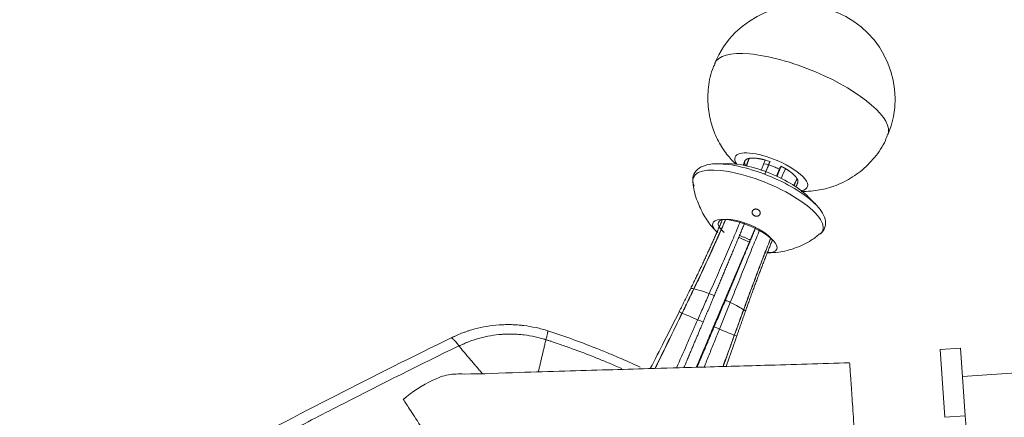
# Model space of a CAD drawing. Header units: millimetres. Extents: x -8 to 594, y 0 to 420.
# Tile 57 of 249: x 203.63 to 215.09, y 145.34 to 149.97. Entities that reach past the tile are written whole.
import ezdxf

# ---------------------------------------------------------------- set-up
doc = ezdxf.new("R2010")
doc.units = ezdxf.units.MM
doc.layers.add('1', color=7, linetype='Continuous', true_color=0xffffff)
doc.styles.add('Calibri', font='txt')
doc.dimstyles.get("Standard").update_dxf_attribs({"dimtxt": 0.18, "dimasz": 0.18, "dimexe": 0.18, "dimexo": 0.0625, "dimgap": 0.09, "dimtad": 0, "dimtih": 1, "dimtoh": 1, "dimdec": 4, "dimzin": 0, "dimdsep": 46, "dimtxsty": 'Standard', "dimcen": 0.09, "dimadec": 0, "dimazin": 0, "dimtfac": 1, "dimtdec": 4, "dimtofl": 0, "dimtmove": 0, "dimatfit": 3, "dimfxl": 0, "dimtolj": 1, "dimtzin": 0, "dimarcsym": 0})

# ---------------------------------------------------------------- blocks, each defined once
blk = doc.blocks.new('_U10')
at = {"layer": '1', "color": 18, "lineweight": 13}
for p, q in [((231.649, 186.785), (348.276, 186.785)), ((346.276, 186.785), (346.276, 152.348)), ((346.276, 105.457), (346.276, 139.895)), ((192.508, 105.457), (348.276, 105.457))]:
    blk.add_line(p, q, dxfattribs=at)
at = {"layer": '1', "color": 18}
for points in [[(346.276, 186.785), (347.214, 183.285), (345.338, 183.285)], [(346.276, 105.457), (345.338, 108.957), (347.214, 108.957)]]:
    blk.add_solid(points, dxfattribs=at)
at = {"layer": '1', "color": 18, "linetype": 'Continuous', "lineweight": 13, "char_height": 3.5, "attachment_point": 7, "rotation": 90, "line_spacing_factor": 1.399613, "style": 'Calibri'}
for s, insert in [('\\fCalibri|b0|i0;\\W1.0000;LIFTING STROPS* EYE', (356.939, 122.431)), ('\\fCalibri|b0|i0;\\W1.0000;2.28', (349.616, 141.552))]:
    blk.add_mtext(s, dxfattribs=dict(at, insert=insert))
blk = doc.blocks.new('_U13')
at = {"layer": '1', "color": 18, "lineweight": 13}
for p, q in [((115.957, 152.266), (52.727, 152.266)), ((54.727, 152.266), (54.727, 135.09)), ((54.727, 105.461), (54.727, 122.637)), ((252.508, 105.461), (52.727, 105.461))]:
    blk.add_line(p, q, dxfattribs=at)
at = {"layer": '1', "color": 18}
for points in [[(54.727, 152.266), (55.665, 148.766), (53.789, 148.766)], [(54.727, 105.461), (53.789, 108.961), (55.665, 108.961)]]:
    blk.add_solid(points, dxfattribs=at)
at = {"layer": '1', "color": 18, "linetype": 'Continuous', "lineweight": 13, "insert": (58.067, 124.294), "char_height": 3.5, "attachment_point": 7, "rotation": 90, "line_spacing_factor": 1.399613, "style": 'Calibri'}
blk.add_mtext('\\fCalibri|b0|i0;\\W1.0000;0.94', dxfattribs=at)

msp = doc.modelspace()

# ---------------------------------------------------------------- linework, layer by layer
at = {"layer": '1', "color": 155, "linetype": 'Continuous', "lineweight": 13}
for p, q in [((213.739, 148.629), (213.739, 148.629)), ((214.401, 145.336), (214.64, 145.353))]:
    msp.add_line(p, q, dxfattribs=at)
at = {"layer": '1', "color": 155, "linetype": 'Continuous', "lineweight": 18}
for p, q in [((211.871, 148.293), (211.74, 148.29)), ((212.902, 147.812), (212.811, 147.906)), ((214.585, 146.141), (214.346, 146.125)), ((214.401, 145.336), (214.346, 146.125)), ((214.585, 146.141), (214.64, 145.353)), ((215.656, 145.885), (214.608, 145.812)), ((214.64, 145.353), (214.65, 145.214))]:
    msp.add_line(p, q, dxfattribs=at)
msp.add_arc((212.73, 149.044), 1.092, 337.6139, 157.6139, dxfattribs=at)
at = {"layer": '1', "color": 155, "linetype": 'Continuous', "lineweight": 13}
for centre, major_axis, start_param, end_param in [((212.73, 149.044), (1.009, -0.416), 1.539843, 3.140583), ((212.73, 149.044), (1.009, -0.416), 0, 1.539843), ((212.226, 147.821), (-0.753, 0.31), 2.946884, 6.283185), ((212.262, 147.909), (-0.726, 0.299), 5.640505, 5.812409), ((212.226, 147.821), (-0.753, 0.31), 0, 0.181301), ((212.072, 147.447), (0.372, -0.153), 0, 3.817399), ((212.072, 147.447), (0.372, -0.153), 5.611249, 6.283185)]:
    msp.add_ellipse(centre, major_axis=major_axis, ratio=0.327045, start_param=start_param, end_param=end_param, dxfattribs=at)
at = {"layer": '1', "color": 155, "linetype": 'Continuous', "lineweight": 18}
for centre, major_axis, start_param, end_param in [((212.38, 148.195), (-0.422, 0.174), 4.681436, 6.283185), ((212.38, 148.195), (-0.422, 0.174), 0, 0.473174), ((212.38, 148.195), (-0.422, 0.174), 2.66846, 4.681436), ((212.262, 147.909), (-0.726, 0.299), 4.681436, 5.640505), ((212.294, 147.984), (-0.587, 0.242), 3.784413, 5.640407), ((212.38, 148.195), (-0.195, 0.08), 4.681436, 5.276178), ((212.38, 148.195), (-0.195, 0.08), 4.399281, 4.681436), ((212.262, 147.909), (-0.726, 0.299), 3.784315, 4.681436), ((212.084, 147.476), (-0.32, 0.132), 3.521893, 6.283185), ((212.084, 147.476), (-0.32, 0.132), 0, 0.810208)]:
    msp.add_ellipse(centre, major_axis=major_axis, ratio=0.327045, start_param=start_param, end_param=end_param, dxfattribs=at)
for points, knots in [([(211.726, 149.458), (211.714, 149.436), (211.67, 149.34), (211.639, 149.159), (211.64, 148.935), (211.684, 148.732), (211.759, 148.553), (211.855, 148.405), (211.929, 148.322), (211.966, 148.286)], [0, 0, 0, 0, 0.059408, 0.249676, 0.424127, 0.586054, 0.737461, 0.879843, 1, 1, 1, 1]), ([(212.727, 147.967), (212.766, 147.966), (212.871, 147.972), (213.042, 148.001), (213.238, 148.077), (213.427, 148.197), (213.588, 148.361), (213.694, 148.511), (213.727, 148.608), (213.734, 148.632)], [0, 0, 0, 0, 0.091268, 0.24251, 0.405846, 0.579711, 0.759819, 0.943067, 1, 1, 1, 1]), ([(211.843, 148.283), (211.811, 148.287), (211.722, 148.295), (211.615, 148.28), (211.518, 148.234), (211.462, 148.15), (211.463, 148.075), (211.478, 148.037), (211.482, 148.029)], [0, 0, 0, 0, 0.128442, 0.376093, 0.575868, 0.757761, 0.946528, 1, 1, 1, 1]), ([(211.47, 148.076), (211.47, 148.066), (211.473, 147.991), (211.514, 147.859), (211.588, 147.694), (211.672, 147.571), (211.733, 147.51), (211.756, 147.489)], [0, 0, 0, 0, 0.043396, 0.337695, 0.609694, 0.859985, 1, 1, 1, 1]), ([(212.941, 147.471), (212.952, 147.477), (212.987, 147.499), (213.019, 147.575), (213.006, 147.67), (212.947, 147.765), (212.889, 147.834), (212.837, 147.872), (212.834, 147.873)], [0, 0, 0, 0, 0.080883, 0.285521, 0.494783, 0.715919, 0.985867, 1, 1, 1, 1]), ([(212.248, 147.703), (212.247, 147.7), (212.246, 147.698), (212.243, 147.694), (212.242, 147.693), (212.241, 147.691), (212.24, 147.69), (212.236, 147.688), (212.234, 147.686), (212.23, 147.684), (212.229, 147.683), (212.226, 147.682), (212.225, 147.681), (212.221, 147.68), (212.218, 147.679), (212.213, 147.679), (212.212, 147.679), (212.209, 147.679), (212.206, 147.679), (212.203, 147.679), (212.2, 147.679), (212.199, 147.679), (212.198, 147.68), (212.197, 147.68), (212.193, 147.681), (212.19, 147.682), (212.184, 147.684), (212.182, 147.686), (212.178, 147.688), (212.177, 147.689), (212.175, 147.69), (212.174, 147.691), (212.173, 147.692), (212.172, 147.692), (212.17, 147.695), (212.168, 147.697), (212.165, 147.7), (212.165, 147.701), (212.164, 147.702), (212.164, 147.703), (212.163, 147.705), (212.162, 147.706), (212.16, 147.71), (212.159, 147.713), (212.158, 147.716), (212.158, 147.717), (212.158, 147.718), (212.158, 147.72), (212.157, 147.724), (212.157, 147.727), (212.158, 147.729), (212.158, 147.729), (212.158, 147.731), (212.158, 147.731), (212.159, 147.735), (212.159, 147.737), (212.162, 147.742), (212.163, 147.745), (212.166, 147.748), (212.166, 147.749), (212.168, 147.751), (212.169, 147.752), (212.172, 147.755), (212.175, 147.756), (212.178, 147.758), (212.18, 147.759), (212.182, 147.76), (212.184, 147.761), (212.188, 147.762), (212.191, 147.763), (212.195, 147.763), (212.197, 147.764), (212.2, 147.764), (212.203, 147.764), (212.206, 147.763), (212.209, 147.763), (212.209, 147.763), (212.211, 147.763), (212.212, 147.762), (212.215, 147.762), (212.218, 147.761), (212.224, 147.758), (212.227, 147.757), (212.231, 147.754), (212.232, 147.753), (212.234, 147.752), (212.235, 147.751), (212.236, 147.75), (212.236, 147.75), (212.239, 147.747), (212.241, 147.745), (212.243, 147.742), (212.244, 147.741), (212.245, 147.74), (212.245, 147.739), (212.246, 147.738), (212.247, 147.736), (212.249, 147.732), (212.25, 147.73), (212.25, 147.726), (212.251, 147.725), (212.251, 147.724), (212.251, 147.722), (212.251, 147.719), (212.251, 147.716), (212.251, 147.714), (212.251, 147.713), (212.251, 147.712), (212.251, 147.711), (212.25, 147.708), (212.249, 147.705), (212.248, 147.703)], [0, 0, 0, 0, 0.03125, 0.03125, 0.046875, 0.046875, 0.0625, 0.0625, 0.09375, 0.09375, 0.109375, 0.109375, 0.125, 0.125, 0.15625, 0.15625, 0.171875, 0.171875, 0.1875, 0.203125, 0.203125, 0.210937, 0.210937, 0.21875, 0.21875, 0.25, 0.25, 0.28125, 0.28125, 0.296875, 0.296875, 0.304687, 0.304687, 0.3125, 0.3125, 0.34375, 0.34375, 0.351562, 0.351562, 0.359375, 0.359375, 0.375, 0.375, 0.40625, 0.40625, 0.414062, 0.414062, 0.421875, 0.4375, 0.453125, 0.453125, 0.460937, 0.460937, 0.46875, 0.46875, 0.5, 0.5, 0.53125, 0.53125, 0.546875, 0.546875, 0.5625, 0.5625, 0.59375, 0.59375, 0.609375, 0.609375, 0.625, 0.625, 0.65625, 0.65625, 0.671875, 0.671875, 0.6875, 0.703125, 0.703125, 0.710938, 0.710938, 0.71875, 0.71875, 0.75, 0.75, 0.78125, 0.78125, 0.796875, 0.796875, 0.804688, 0.804688, 0.8125, 0.8125, 0.84375, 0.84375, 0.851563, 0.851563, 0.859375, 0.859375, 0.875, 0.875, 0.90625, 0.90625, 0.914063, 0.914063, 0.921875, 0.9375, 0.953125, 0.953125, 0.960938, 0.960938, 0.96875, 0.96875, 1, 1, 1, 1]), ([(212.328, 147.256), (212.374, 147.254), (212.487, 147.257), (212.664, 147.305), (212.826, 147.378), (212.912, 147.446), (212.943, 147.474)], [0, 0, 0, 0, 0.208699, 0.507365, 0.816052, 1, 1, 1, 1]), ([(211.308, 146.567), (211.25, 146.452), (211.138, 146.23), (211.025, 146.01), (210.971, 145.903)], [0, 0, 0, 0, 0.518666, 1, 1, 1, 1]), ([(208.656, 146.264), (208.661, 146.266), (208.667, 146.269), (208.675, 146.273), (208.678, 146.274), (208.683, 146.277), (208.686, 146.278), (208.699, 146.284), (208.71, 146.289), (208.744, 146.304), (208.766, 146.313), (208.794, 146.323), (208.8, 146.325), (208.811, 146.329), (208.817, 146.331), (208.834, 146.337), (208.845, 146.341), (208.88, 146.352), (208.903, 146.359), (208.972, 146.378), (209.019, 146.388), (209.113, 146.404), (209.161, 146.409), (209.215, 146.413), (209.221, 146.414), (209.233, 146.414), (209.239, 146.415), (209.257, 146.415), (209.269, 146.416), (209.305, 146.417), (209.353, 146.417), (209.402, 146.414), (209.438, 146.412), (209.45, 146.411), (209.468, 146.409), (209.474, 146.408), (209.486, 146.407), (209.492, 146.406), (209.545, 146.4), (209.593, 146.391), (209.687, 146.371), (209.733, 146.358), (209.779, 146.343)], [0, 0, 0, 0, 0.015625, 0.015625, 0.023438, 0.023438, 0.03125, 0.03125, 0.0625, 0.0625, 0.125, 0.125, 0.140625, 0.140625, 0.15625, 0.15625, 0.1875, 0.1875, 0.25, 0.25, 0.375, 0.375, 0.5, 0.5, 0.515625, 0.515625, 0.53125, 0.53125, 0.5625, 0.5625, 0.625, 0.6875, 0.6875, 0.71875, 0.71875, 0.734375, 0.734375, 0.75, 0.75, 0.875, 0.875, 1, 1, 1, 1]), ([(203.644, 143.582), (203.981, 143.778), (204.318, 143.972), (205.095, 144.41), (205.534, 144.653), (206.418, 145.128), (207.308, 145.595), (208.206, 146.045), (208.658, 146.265)], [0, 0, 0, 0, 0.205627, 0.205627, 0.470418, 0.470418, 0.735209, 1, 1, 1, 1]), ([(208.74, 146.168), (208.735, 146.176), (208.729, 146.184), (208.719, 146.199), (208.714, 146.205), (208.706, 146.214), (208.704, 146.217), (208.701, 146.222), (208.699, 146.223), (208.697, 146.226), (208.696, 146.227), (208.69, 146.233), (208.686, 146.238), (208.678, 146.245), (208.675, 146.249), (208.669, 146.253), (208.668, 146.254), (208.665, 146.256), (208.663, 146.257), (208.661, 146.258), (208.66, 146.259), (208.659, 146.259), (208.658, 146.26), (208.657, 146.26), (208.657, 146.26), (208.656, 146.261), (208.655, 146.261), (208.654, 146.261), (208.654, 146.261), (208.653, 146.261), (208.653, 146.262), (208.652, 146.262), (208.652, 146.262), (208.652, 146.262), (208.652, 146.262), (208.653, 146.262), (208.653, 146.262), (208.653, 146.262), (208.653, 146.262), (208.653, 146.262), (208.653, 146.262), (208.654, 146.263), (208.654, 146.263), (208.654, 146.263), (208.655, 146.263), (208.655, 146.263), (208.655, 146.264), (208.656, 146.264)], [0, 0, 0, 0, 0.125, 0.125, 0.25, 0.25, 0.3125, 0.3125, 0.34375, 0.34375, 0.375, 0.375, 0.5, 0.5, 0.625, 0.625, 0.6875, 0.6875, 0.75, 0.75, 0.78125, 0.78125, 0.8125, 0.8125, 0.84375, 0.84375, 0.875, 0.875, 0.90625, 0.90625, 0.9375, 0.9375, 0.953125, 0.953125, 0.96875, 0.96875, 0.976562, 0.976562, 0.980469, 0.980469, 0.984375, 0.984375, 0.992188, 0.992188, 0.996094, 0.996094, 1, 1, 1, 1]), ([(209.779, 146.343), (209.779, 146.343), (209.779, 146.343), (209.779, 146.343), (209.779, 146.343), (209.779, 146.343), (209.778, 146.343), (209.778, 146.343), (209.778, 146.343), (209.778, 146.343), (209.778, 146.343), (209.778, 146.343), (209.778, 146.343), (209.778, 146.343), (209.778, 146.343), (209.778, 146.343), (209.778, 146.343), (209.778, 146.343), (209.778, 146.343), (209.778, 146.342), (209.778, 146.342), (209.778, 146.341), (209.778, 146.34), (209.778, 146.339), (209.778, 146.338), (209.777, 146.335), (209.777, 146.334), (209.777, 146.331), (209.777, 146.33), (209.776, 146.326), (209.776, 146.324), (209.775, 146.321), (209.775, 146.318), (209.773, 146.312), (209.772, 146.307), (209.77, 146.296), (209.767, 146.285), (209.763, 146.271), (209.759, 146.257), (209.757, 146.249), (209.755, 146.241)], [0, 0, 0, 0, 0.000977, 0.000977, 0.001953, 0.001953, 0.003906, 0.003906, 0.007812, 0.007812, 0.015625, 0.015625, 0.03125, 0.03125, 0.046875, 0.046875, 0.0625, 0.0625, 0.09375, 0.09375, 0.125, 0.125, 0.1875, 0.1875, 0.25, 0.25, 0.3125, 0.3125, 0.375, 0.375, 0.4375, 0.4375, 0.5, 0.5, 0.625, 0.625, 0.75, 0.875, 0.875, 1, 1, 1, 1]), ([(209.779, 146.343), (209.964, 146.283), (210.147, 146.217), (210.373, 146.128), (210.418, 146.11), (210.486, 146.082), (210.508, 146.073), (210.553, 146.054), (210.662, 146.008), (210.769, 145.959), (210.854, 145.92)], [0, 0, 0, 0, 0.504796, 0.504796, 0.630994, 0.630994, 0.694094, 0.694094, 0.757193, 1, 1, 1, 1]), ([(213.293, 145.971), (212.963, 145.961), (212.373, 145.944), (211.592, 145.921), (210.983, 145.904), (210.467, 145.889), (209.965, 145.874), (209.407, 145.861), (208.957, 145.836), (208.614, 145.844), (208.368, 145.742), (208.199, 145.639), (208.094, 145.545)], [0, 0, 0, 0, 0.187729, 0.335718, 0.443965, 0.534143, 0.628924, 0.729391, 0.851418, 0.886044, 0.922271, 1, 1, 1, 1]), ([(213.293, 145.971), (213.293, 145.971), (213.295, 145.939), (213.305, 145.799), (213.321, 145.572), (213.342, 145.266), (213.368, 144.893), (213.398, 144.468), (213.43, 144.007), (213.453, 143.687), (213.464, 143.527)], [0, 0, 0, 0, 0.125, 0.25, 0.375, 0.5, 0.625, 0.75, 0.875, 1, 1, 1, 1]), ([(209.796, 142.924), (209.685, 143.096), (209.462, 143.439), (209.141, 143.933), (208.845, 144.389), (208.585, 144.789), (208.372, 145.117), (208.214, 145.361), (208.116, 145.511), (208.094, 145.545), (208.094, 145.545), (208.094, 145.545)], [0, 0, 0, 0, 0.124992, 0.249984, 0.374977, 0.499969, 0.624961, 0.749953, 0.874945, 0.999938, 1, 1, 1, 1])]:
    msp.add_open_spline(points, degree=3, knots=knots, dxfattribs=at)
for points, degree in [([(212.072, 148.322), (212.056, 148.277)], 1), ([(212.121, 148.353), (212.084, 148.345), (212.063, 148.304), (212.079, 148.274)], 2), ([(212.123, 148.353), (212.121, 148.353)], 1), ([(212.309, 148.334), (212.252, 148.35), (212.155, 148.36), (212.123, 148.353)], 2), ([(212.304, 148.167), (212.336, 148.245), (212.366, 148.317)], 2), ([(212.309, 148.334), (212.327, 148.329), (212.347, 148.323), (212.366, 148.317)], 3), ([(212.366, 148.317), (212.351, 148.288)], 1), ([(212.441, 148.145), (212.484, 148.249)], 1), ([(212.494, 148.262), (212.471, 148.205), (212.445, 148.143)], 2), ([(212.479, 148.234), (212.494, 148.262)], 1), ([(212.487, 148.254), (212.481, 148.24), (212.479, 148.234)], 2), ([(212.546, 148.234), (212.522, 148.248), (212.494, 148.262)], 2), ([(212.68, 148.117), (212.665, 148.144), (212.595, 148.205), (212.546, 148.234)], 2), ([(212.681, 148.115), (212.68, 148.117)], 1), ([(212.687, 148.065), (212.698, 148.086), (212.681, 148.115)], 2), ([(212.666, 148.018), (212.687, 148.065)], 1), ([(211.809, 147.636), (211.641, 147.24), (211.442, 146.838)], 2), ([(211.717, 146.755), (211.897, 147.182), (212.071, 147.602)], 2), ([(212.2, 147.548), (212.025, 147.127), (211.846, 146.701)], 2), ([(212.135, 147.403), (212.195, 147.548)], 1), ([(211.997, 147.433), (212.125, 147.379)], 1), ([(212.135, 147.403), (212.007, 147.457)], 1), ([(212.079, 146.57), (212.229, 146.995), (212.392, 147.397)], 2), ([(212.125, 147.379), (212.131, 147.391), (212.135, 147.403)], 2), ([(212.125, 147.379), (211.506, 145.919)], 1), ([(211.442, 146.838), (211.308, 146.567)], 1), ([(211.586, 146.445), (211.717, 146.755)], 1), ([(211.846, 146.701), (211.715, 146.39)], 1), ([(204.597, 142.908), (201.994, 144.731), (199.39, 146.554)], 2), ([(211.978, 146.283), (212.079, 146.57)], 1), ([(211.363, 145.915), (211.504, 146.25), (211.586, 146.445)], 2), ([(211.715, 146.39), (211.516, 145.919)], 1), ([(209.755, 146.241), (209.667, 145.866)], 1), ([(209.779, 146.343), (209.779, 146.343), (209.779, 146.343), (209.779, 146.343)], 3), ([(211.856, 145.929), (211.917, 146.106), (211.978, 146.283)], 2), ([(208.742, 146.166), (208.742, 146.167), (208.741, 146.167), (208.74, 146.168)], 3), ([(209.013, 145.847), (208.742, 146.166)], 1)]:
    msp.add_open_spline(points, degree=degree, dxfattribs=at)
at = {"layer": '1', "color": 155, "linetype": 'Continuous', "lineweight": 13}
for points in [[(212.089, 148.262), (212.1, 148.292), (212.11, 148.323), (212.121, 148.353)], [(212.091, 148.262), (212.102, 148.292), (212.113, 148.323), (212.123, 148.353)], [(212.262, 148.214), (212.277, 148.254), (212.293, 148.294), (212.309, 148.334)], [(212.546, 148.234), (212.529, 148.195), (212.512, 148.156), (212.495, 148.117)], [(212.642, 148.038), (212.655, 148.064), (212.667, 148.091), (212.68, 148.117)], [(212.644, 148.037), (212.656, 148.063), (212.669, 148.089), (212.681, 148.115)], [(211.341, 146.551), (211.363, 146.596), (211.407, 146.688), (211.454, 146.784), (211.478, 146.834)], [(211.343, 146.55), (211.365, 146.595), (211.409, 146.687), (211.456, 146.784), (211.48, 146.833)], [(211.478, 146.834), (211.478, 146.834), (211.479, 146.834), (211.48, 146.833)], [(211.48, 146.833), (211.517, 146.825), (211.583, 146.805), (211.658, 146.778)], [(211.523, 146.472), (211.545, 146.522), (211.59, 146.624), (211.635, 146.726), (211.658, 146.778)], [(211.658, 146.778), (211.677, 146.771), (211.697, 146.763), (211.717, 146.755)], [(211.902, 146.674), (211.884, 146.683), (211.865, 146.692), (211.846, 146.701)], [(211.902, 146.674), (211.881, 146.622), (211.839, 146.518), (211.798, 146.415), (211.777, 146.364)], [(212.057, 146.589), (212.029, 146.609), (211.972, 146.64), (211.902, 146.674)], [(212.057, 146.589), (212.038, 146.538), (212.002, 146.436), (211.967, 146.341), (211.95, 146.293)], [(211.951, 146.292), (211.969, 146.34), (212.003, 146.435), (212.04, 146.537), (212.059, 146.588)], [(212.057, 146.589), (212.058, 146.589), (212.058, 146.589), (212.059, 146.588)], [(212.059, 146.588), (212.074, 146.578), (212.081, 146.572), (212.079, 146.569)], [(204.566, 142.868), (202.83, 144.084), (201.094, 145.299), (199.359, 146.515)], [(211.341, 146.551), (211.341, 146.55), (211.342, 146.55), (211.343, 146.55)], [(211.343, 146.55), (211.38, 146.533), (211.446, 146.504), (211.523, 146.472)], [(211.523, 146.472), (211.544, 146.463), (211.565, 146.454), (211.586, 146.445)], [(211.777, 146.364), (211.757, 146.373), (211.736, 146.381), (211.715, 146.39)], [(211.777, 146.364), (211.853, 146.332), (211.916, 146.306), (211.95, 146.293)], [(204.436, 142.622), (202.69, 143.846), (200.943, 145.069), (199.196, 146.292)], [(199.224, 146.331), (200.971, 145.108), (202.717, 143.884), (204.464, 142.661)], [(211.95, 146.293), (211.95, 146.293), (211.951, 146.292), (211.951, 146.292)], [(211.951, 146.292), (211.969, 146.285), (211.978, 146.282), (211.978, 146.283)]]:
    msp.add_open_spline(points, degree=3, dxfattribs=at)
for points, knots in [([(211.478, 146.834), (211.494, 146.869), (211.529, 146.94), (211.597, 147.085), (211.678, 147.259), (211.767, 147.456), (211.822, 147.583), (211.847, 147.641)], [0, 0, 0, 0, 0.127117, 0.254235, 0.514733, 0.775232, 1, 1, 1, 1]), ([(211.48, 146.833), (211.496, 146.868), (211.531, 146.94), (211.599, 147.084), (211.68, 147.259), (211.769, 147.456), (211.824, 147.583), (211.849, 147.641)], [0, 0, 0, 0, 0.127123, 0.254245, 0.514754, 0.775263, 1, 1, 1, 1]), ([(211.658, 146.778), (211.674, 146.814), (211.706, 146.886), (211.769, 147.032), (211.847, 147.212), (211.937, 147.42), (211.994, 147.555), (212.02, 147.619)], [0, 0, 0, 0, 0.125365, 0.250731, 0.507639, 0.764547, 1, 1, 1, 1]), ([(212.246, 147.523), (212.22, 147.459), (212.164, 147.323), (212.079, 147.113), (212.006, 146.931), (211.946, 146.784), (211.917, 146.711), (211.902, 146.674)], [0, 0, 0, 0, 0.234887, 0.491985, 0.749084, 0.874542, 1, 1, 1, 1]), ([(212.373, 147.421), (212.349, 147.361), (212.298, 147.232), (212.22, 147.03), (212.153, 146.849), (212.098, 146.7), (212.071, 146.626), (212.057, 146.589)], [0, 0, 0, 0, 0.226851, 0.48665, 0.746448, 0.873224, 1, 1, 1, 1]), ([(212.059, 146.588), (212.072, 146.625), (212.099, 146.699), (212.154, 146.848), (212.221, 147.029), (212.299, 147.231), (212.35, 147.36), (212.374, 147.42)], [0, 0, 0, 0, 0.126804, 0.253608, 0.513465, 0.773321, 1, 1, 1, 1]), ([(211.442, 146.838), (211.442, 146.838), (211.445, 146.84), (211.457, 146.839), (211.478, 146.834)], [0, 0, 0, 0, 0.030712, 1, 1, 1, 1]), ([(211.024, 145.905), (211.043, 145.942), (211.109, 146.075), (211.193, 146.247), (211.266, 146.396), (211.306, 146.479), (211.327, 146.523), (211.339, 146.547), (211.341, 146.551)], [0, 0, 0, 0, 0.158564, 0.571217, 0.777544, 0.880707, 0.983871, 1, 1, 1, 1]), ([(211.343, 146.55), (211.341, 146.546), (211.329, 146.522), (211.308, 146.478), (211.268, 146.395), (211.195, 146.245), (211.111, 146.074), (211.046, 145.942), (211.028, 145.905)], [0, 0, 0, 0, 0.016167, 0.119569, 0.222972, 0.429778, 0.843389, 1, 1, 1, 1]), ([(211.276, 145.912), (211.316, 146.002), (211.376, 146.137), (211.446, 146.296), (211.487, 146.39), (211.509, 146.441), (211.521, 146.468), (211.523, 146.472)], [0, 0, 0, 0, 0.473441, 0.726817, 0.853505, 0.980193, 1, 1, 1, 1]), ([(211.308, 146.567), (211.308, 146.567), (211.309, 146.566), (211.32, 146.56), (211.341, 146.551)], [0, 0, 0, 0, 0.029065, 1, 1, 1, 1]), ([(211.777, 146.364), (211.776, 146.36), (211.764, 146.332), (211.743, 146.281), (211.705, 146.185), (211.656, 146.065), (211.618, 145.97), (211.599, 145.922)], [0, 0, 0, 0, 0.025471, 0.188388, 0.351305, 0.677138, 1, 1, 1, 1]), ([(209.755, 146.241), (209.755, 146.241), (209.754, 146.241), (209.754, 146.241), (209.753, 146.242), (209.751, 146.242), (209.746, 146.244), (209.737, 146.247), (209.719, 146.252), (209.703, 146.256), (209.672, 146.265), (209.65, 146.27), (209.587, 146.284), (209.544, 146.291), (209.49, 146.298), (209.479, 146.299), (209.463, 146.3), (209.458, 146.301), (209.447, 146.302), (209.42, 146.304), (209.371, 146.306), (209.327, 146.306), (209.295, 146.305), (209.278, 146.305), (209.262, 146.304), (209.251, 146.303), (209.246, 146.303), (209.197, 146.299), (209.154, 146.294), (209.069, 146.279), (209.027, 146.27), (208.944, 146.247), (208.903, 146.234), (208.857, 146.216), (208.852, 146.214), (208.842, 146.21), (208.826, 146.204), (208.801, 146.194), (208.777, 146.182), (208.759, 146.174), (208.751, 146.17), (208.746, 146.168), (208.744, 146.167), (208.743, 146.166), (208.743, 146.166), (208.742, 146.166), (208.742, 146.166), (208.742, 146.166), (208.742, 146.166)], [0, 0, 0, 0, 0.000977, 0.000977, 0.001953, 0.003906, 0.007812, 0.015625, 0.03125, 0.0625, 0.0625, 0.125, 0.125, 0.25, 0.25, 0.28125, 0.28125, 0.296875, 0.296875, 0.3125, 0.375, 0.4375, 0.4375, 0.46875, 0.484375, 0.484375, 0.5, 0.5, 0.625, 0.625, 0.75, 0.75, 0.875, 0.875, 0.890625, 0.890625, 0.90625, 0.9375, 0.96875, 0.984375, 0.992188, 0.996094, 0.998047, 0.999023, 0.999512, 0.999756, 0.999756, 1, 1, 1, 1]), ([(210.638, 145.904), (210.613, 145.915), (210.587, 145.926), (210.54, 145.947), (210.518, 145.956), (210.473, 145.975), (210.407, 146.002), (210.34, 146.029), (210.207, 146.082), (210.117, 146.116), (209.982, 146.164), (209.914, 146.188), (209.835, 146.215), (209.795, 146.228), (209.775, 146.234), (209.765, 146.238), (209.761, 146.239), (209.758, 146.24), (209.757, 146.24), (209.755, 146.241)], [0, 0, 0, 0, 0.088007, 0.088007, 0.164007, 0.164007, 0.240006, 0.392005, 0.392005, 0.696002, 0.696002, 0.848001, 0.924001, 0.962, 0.981, 0.9905, 0.99525, 0.99525, 1, 1, 1, 1]), ([(211.95, 146.293), (211.948, 146.289), (211.939, 146.264), (211.922, 146.216), (211.89, 146.127), (211.855, 146.032), (211.828, 145.957), (211.818, 145.928)], [0, 0, 0, 0, 0.029118, 0.215362, 0.401606, 0.774094, 1, 1, 1, 1]), ([(211.82, 145.928), (211.831, 145.957), (211.857, 146.032), (211.892, 146.127), (211.924, 146.216), (211.941, 146.263), (211.95, 146.289), (211.951, 146.292)], [0, 0, 0, 0, 0.225078, 0.597964, 0.784407, 0.97085, 1, 1, 1, 1]), ([(208.74, 146.168), (208.291, 145.949), (207.844, 145.726), (207.178, 145.384), (206.846, 145.212), (206.515, 145.037), (206.294, 144.92), (206.184, 144.861), (205.635, 144.565), (204.858, 144.137), (204.09, 143.696), (203.755, 143.5)], [0, 0, 0, 0, 0.26473, 0.26473, 0.397095, 0.463277, 0.463277, 0.529459, 0.529459, 0.794189, 1, 1, 1, 1])]:
    msp.add_open_spline(points, degree=3, knots=knots, dxfattribs=at)

# ---------------------------------------------------------------- dimensions: what is measured, and where the dimension line sits
at = {"layer": '1', "color": 18, "linetype": 'Continuous', "lineweight": 13}
dim = msp.add_linear_dim(base=(346.276, 105.457), p1=(224.649, 186.785), p2=(192.508, 105.457), angle=90, text=' \\fCalibri|b0|i0;\\C18;2.28 \\P\\fCalibri|b0|i0;\\C18;{\\H1.00x;\\fCalibri|b0|i0;LIFTING STROPS* EYE\\fCalibri|b0|i0;}\\C18;', dimstyle='Standard', override={"dimtxt": 3.5, "dimasz": 3.5, "dimexe": 2, "dimexo": 0, "dimgap": 1.5, "dimtih": 0, "dimtoh": 0, "dimdec": 2, "dimlfac": 0.001, "dimdsep": 46, "dimlunit": 2, "dimpost": '', "dimtxsty": 'Calibri', "dimsah": 1, "dimse1": 0, "dimse2": 0, "dimsd1": 0, "dimsd2": 0, "dimclrd": 18, "dimclre": 18, "dimclrt": 18, "dimtol": 0, "dimtm": -0.1, "dimtfac": 1, "dimtdec": 2, "dimtofl": 1, "dimtmove": 0, "dimlwd": 13, "dimlwe": 13}, dxfattribs=at)
dim.commit()
dim.dimension.update_dxf_attribs({"geometry": '_U10', "text_midpoint": (346.276, 146.121), "dimtype": 160})
dim = msp.add_linear_dim(base=(54.727, 152.266), p1=(252.508, 105.461), p2=(115.957, 152.266), angle=90, dimstyle='Standard', override={"dimtxt": 3.5, "dimasz": 3.5, "dimexe": 2, "dimexo": 0, "dimgap": 1.5, "dimtih": 0, "dimtoh": 0, "dimdec": 2, "dimlfac": 0.02, "dimdsep": 46, "dimlunit": 2, "dimtxsty": 'Calibri', "dimsah": 1, "dimse1": 0, "dimse2": 0, "dimsd1": 0, "dimsd2": 0, "dimclrd": 18, "dimclre": 18, "dimclrt": 18, "dimtol": 0, "dimtm": -0.1, "dimtfac": 1, "dimtdec": 2, "dimtofl": 1, "dimtmove": 0, "dimlwd": 13, "dimlwe": 13}, dxfattribs=at)
dim.commit()
dim.dimension.update_dxf_attribs({"geometry": '_U13', "text_midpoint": (54.727, 128.863), "dimtype": 160})

doc.saveas('drawing.dxf')
